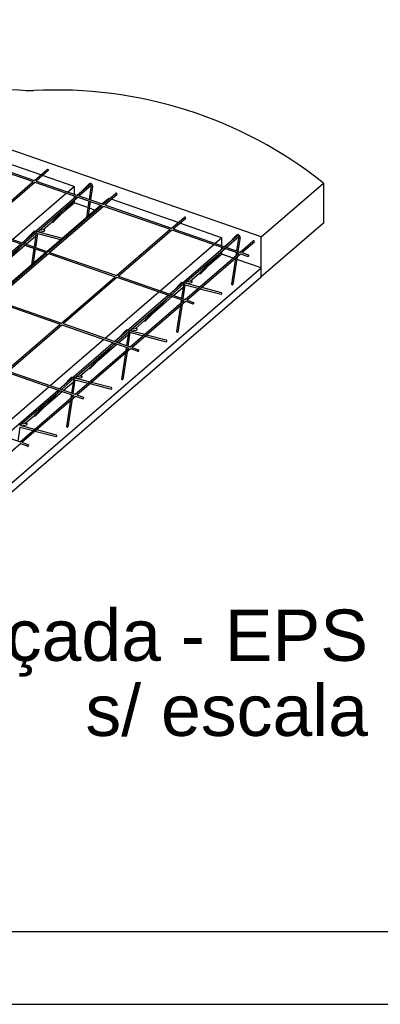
# Model space of a CAD drawing. Header units: millimetres. Extents: x 0 to 119, y 0 to 84.
# Tile 3 of 23: x 24.32 to 29.29, y 0 to 13.55. Entities that reach past the tile are written whole.
import ezdxf

# ---------------------------------------------------------------- set-up
doc = ezdxf.new("R2010")
doc.units = ezdxf.units.MM
doc.header["$MEASUREMENT"] = 0
doc.linetypes.add('NULL', pattern=[0])
doc.layers.add('DT-Título', color=3, linetype='Continuous', lineweight=20)
for name, color, linetype in [('Malha POP', 251, 'Continuous'), ('SEDUC_MARF', 1, 'Continuous'), ('SEDUC_MARGG', 7, 'Continuous'), ('Treliça', 251, 'Continuous'), ('Vinco sapata', 253, 'Continuous')]:
    doc.layers.add(name, color=color, linetype=linetype)
doc.layers.add('Vinco ConcUsi', color=7, linetype='Continuous', true_color=0x8c8c8c)
doc.styles.add('Arial', font='txt')

msp = doc.modelspace()

# ---------------------------------------------------------------- linework, layer by layer
at = {"layer": 'Malha POP'}
for p, q in [((23.6059, 11.6581), (24.5275, 11.3378)), ((24.6165, 11.4145), (23.695, 11.7348)), ((23.5882, 11.6428), (24.5097, 11.3225)), ((24.5275, 11.3378), (24.6992, 11.4857)), ((24.5505, 11.3298), (24.7223, 11.4777)), ((25.0736, 11.2556), (24.6395, 11.4064)), ((23.7695, 10.6851), (24.5097, 11.3225)), ((23.7926, 10.6771), (24.5328, 11.3145)), ((24.5328, 11.3145), (25.4543, 10.9942)), ((24.5505, 11.3298), (25.472, 11.0094)), ((24.9846, 11.1789), (25.0736, 11.2556)), ((25.0736, 11.2556), (25.0736, 11.1479)), ((24.2271, 10.526), (24.9669, 11.1636)), ((25.0736, 11.1265), (25.0736, 11.0975)), ((25.472, 11.0094), (25.6438, 11.1574)), ((25.4951, 11.0014), (25.6668, 11.1494)), ((24.6994, 10.3619), (25.4392, 10.9995)), ((24.7141, 10.3567), (25.4543, 10.9942)), ((24.7371, 10.3487), (25.4773, 10.9862)), ((24.9008, 10.8817), (25.0736, 11.0306)), ((25.0736, 11.0583), (25.0736, 11.0306)), ((25.4569, 11.0147), (25.5459, 11.0914)), ((25.4773, 10.9862), (26.3989, 10.6659)), ((25.4951, 11.0014), (26.4166, 10.6811)), ((25.5611, 11.0861), (25.5459, 11.0914)), ((26.5056, 10.7578), (25.5841, 11.0781)), ((24.6438, 10.6602), (24.7699, 10.7688)), ((26.4166, 10.6811), (26.5883, 10.829)), ((26.4396, 10.6731), (26.6114, 10.821)), ((27.1044, 10.5497), (26.5287, 10.7498)), ((23.7749, 10.6618), (24.6964, 10.3415)), ((23.7926, 10.6771), (24.7141, 10.3567)), ((24.4131, 10.4614), (24.5452, 10.5752)), ((24.5681, 10.595), (24.58, 10.6052)), ((24.6023, 10.6244), (24.608, 10.6293)), ((25.6587, 10.0284), (26.3989, 10.6659)), ((25.6817, 10.0204), (26.4219, 10.6578)), ((26.4219, 10.6578), (27.3434, 10.3375)), ((26.4396, 10.6731), (27.3611, 10.3528)), ((24.1433, 10.2288), (24.3954, 10.4461)), ((26.2579, 9.8201), (26.9977, 10.4577)), ((27.0154, 10.473), (27.1044, 10.5497)), ((27.1044, 10.5497), (27.1044, 10.442)), ((27.3611, 10.3528), (27.5329, 10.5007)), ((27.3842, 10.3448), (27.556, 10.4927)), ((23.9419, 9.709), (24.6817, 10.3466)), ((23.9562, 9.7041), (24.6964, 10.3415)), ((23.9792, 9.696), (24.7194, 10.3335)), ((24.7194, 10.3335), (25.6409, 10.0132)), ((24.7371, 10.3487), (25.6587, 10.0284)), ((26.6032, 9.7001), (27.3434, 10.3375)), ((26.6263, 9.6921), (27.3665, 10.3295)), ((26.9316, 10.1757), (27.1044, 10.3247)), ((27.1044, 10.4206), (27.1044, 10.3916)), ((27.1044, 10.3523), (27.1044, 10.3247)), ((27.3665, 10.3295), (27.4581, 10.2976)), ((27.3842, 10.3448), (27.4758, 10.3129)), ((26.6746, 9.9543), (26.8007, 10.0629)), ((24.9007, 9.3757), (25.6409, 10.0132)), ((24.9238, 9.3677), (25.664, 10.0051)), ((25.664, 10.0051), (26.5855, 9.6848)), ((25.6817, 10.0204), (26.6032, 9.7001)), ((26.599, 9.8891), (26.6108, 9.8993)), ((26.6331, 9.9185), (26.6388, 9.9234)), ((25.5004, 9.1673), (26.2402, 9.8049)), ((26.4439, 9.7555), (26.576, 9.8693)), ((23.9615, 9.6808), (24.883, 9.3605)), ((23.9792, 9.696), (24.9007, 9.3757)), ((25.8453, 9.0474), (26.5855, 9.6848)), ((25.8683, 9.0394), (26.6085, 9.6768)), ((26.1741, 9.5229), (26.4262, 9.7402)), ((26.6085, 9.6768), (26.7006, 9.6448)), ((26.6263, 9.6921), (26.7183, 9.6601)), ((24.1428, 8.723), (24.883, 9.3605)), ((24.1659, 8.715), (24.9061, 9.3524)), ((24.9061, 9.3524), (25.8276, 9.0321)), ((24.9238, 9.3677), (25.8453, 9.0474)), ((25.9171, 9.3014), (26.0432, 9.4101)), ((25.6865, 9.1026), (25.8185, 9.2164)), ((25.8415, 9.2362), (25.8533, 9.2464)), ((25.8756, 9.2656), (25.8813, 9.2706)), ((24.7429, 8.5144), (25.4827, 9.152)), ((25.4166, 8.87), (25.6687, 9.0873)), ((25.0874, 8.3947), (25.8276, 9.0321)), ((25.1104, 8.3867), (25.8506, 9.0241)), ((25.8506, 9.0241), (25.9432, 8.992)), ((25.8683, 9.0394), (25.9609, 9.0072)), ((24.1481, 8.6998), (25.0697, 8.3794)), ((24.1659, 8.715), (25.0874, 8.3947)), ((25.1596, 8.6486), (25.2857, 8.7572)), ((24.929, 8.4498), (25.061, 8.5636)), ((25.084, 8.5834), (25.0959, 8.5936)), ((25.1181, 8.6128), (25.1238, 8.6177)), ((23.9854, 7.8616), (24.7252, 8.4992)), ((24.6591, 8.2172), (24.9113, 8.4345)), ((24.3295, 7.742), (25.0697, 8.3794)), ((24.3525, 7.734), (25.0927, 8.3714)), ((25.0927, 8.3714), (25.1857, 8.3391)), ((25.1104, 8.3867), (25.2034, 8.3544)), ((23.408, 8.0623), (24.3295, 7.742)), ((24.4022, 7.9957), (24.5282, 8.1044)), ((24.3265, 7.9305), (24.3384, 7.9408)), ((24.3606, 7.9599), (24.3663, 7.9649)), ((24.3525, 7.734), (24.4459, 7.7015)), ((23.5946, 7.0813), (24.3348, 7.7187)), ((24.3348, 7.7187), (24.4282, 7.6863))]:
    msp.add_line(p, q, dxfattribs=at)
for centre, radius, start, end in [((24.7093, 11.4775), 0.013, 0.83232, 140.83232), ((25.6538, 11.1492), 0.013, 0.83232, 140.83232), ((26.5984, 10.8208), 0.013, 0.83232, 140.83232), ((27.543, 10.4925), 0.013, 0.83232, 140.83232), ((27.467, 10.3053), 0.0117, 220.75668, 40.75668), ((26.7095, 9.6524), 0.0117, 220.75668, 40.75668), ((25.952, 8.9996), 0.0117, 220.75668, 40.75668), ((25.1945, 8.3467), 0.0117, 220.75668, 40.75668), ((24.437, 7.6939), 0.0117, 220.75668, 40.75668)]:
    msp.add_arc(centre, radius, start, end, dxfattribs=at)
at = {"layer": 'SEDUC_MARF'}
msp.add_lwpolyline([(118.9, 84.1), (0, 84.1), (0, 0), (118.9, 0)], close=True, dxfattribs=at)
at = {"layer": 'SEDUC_MARGG'}
msp.add_lwpolyline([(2.5, 1), (117.9, 1), (117.9, 83.1), (2.5, 83.1), (2.5, 1)], dxfattribs=at)
at = {"layer": 'Treliça'}
for p, q in [((25.1153, 11.1334), (25.3036, 11.2957)), ((25.1401, 11.1248), (25.3097, 11.271)), ((25.1765, 11.1862), (25.2721, 11.2839)), ((25.3097, 11.2752), (25.2801, 11.0761)), ((25.3275, 11.2607), (25.2992, 11.0695)), ((24.3578, 10.4806), (25.0976, 11.1182)), ((24.5694, 10.633), (25.1224, 11.1096)), ((24.7694, 10.7701), (24.9893, 10.9948)), ((24.786, 10.7643), (25.1234, 11.1092)), ((25.2771, 11.0558), (25.2437, 10.831)), ((25.2961, 11.0492), (25.2667, 10.8508)), ((24.3826, 10.472), (24.5515, 10.6175)), ((24.419, 10.5333), (24.5146, 10.631)), ((24.5522, 10.6224), (24.5226, 10.4233)), ((24.5239, 10.641), (24.5485, 10.645)), ((24.5701, 10.6078), (24.5417, 10.4167)), ((24.5662, 10.6338), (24.9105, 10.5438)), ((24.5701, 10.6078), (24.8882, 10.5246)), ((24.5913, 10.6518), (24.6589, 10.6626)), ((24.5927, 10.6269), (24.6615, 10.6378)), ((27.1461, 10.4275), (27.3344, 10.5898)), ((27.2073, 10.4802), (27.3029, 10.578)), ((27.3405, 10.5693), (27.3109, 10.3702)), ((23.6003, 9.8277), (24.3401, 10.4653)), ((23.6251, 9.8191), (24.3649, 10.4567)), ((24.0285, 10.1115), (24.3659, 10.4564)), ((27.1709, 10.4189), (27.3405, 10.5651)), ((27.3584, 10.5547), (27.33, 10.3636)), ((24.5196, 10.4029), (24.4862, 10.1782)), ((24.5386, 10.3963), (24.5092, 10.1979)), ((26.3886, 9.7747), (27.1284, 10.4123)), ((26.6002, 9.9271), (27.1532, 10.4036)), ((26.8168, 10.0584), (27.1542, 10.4033)), ((27.3079, 10.3499), (27.3006, 10.3006)), ((27.3269, 10.3433), (27.3235, 10.3204)), ((26.8002, 10.0642), (27.0201, 10.2889)), ((27.2959, 10.2687), (27.2426, 9.9104)), ((27.3188, 10.2885), (27.2617, 9.9038)), ((26.4134, 9.7661), (26.5823, 9.9116)), ((26.4498, 9.8274), (26.5454, 9.9251)), ((26.583, 9.9164), (26.5535, 9.7174)), ((26.5547, 9.9351), (26.5794, 9.9391)), ((26.6009, 9.9019), (26.5725, 9.7108)), ((26.597, 9.9279), (26.8047, 9.8736)), ((26.6009, 9.9019), (26.7824, 9.8544)), ((26.6221, 9.9459), (26.6898, 9.9567)), ((26.6235, 9.921), (26.6923, 9.9319)), ((25.6311, 9.1218), (26.3709, 9.7594)), ((26.8072, 9.8479), (27.1001, 9.7714)), ((26.8295, 9.8671), (27.0987, 9.7967)), ((25.6559, 9.1132), (26.3957, 9.7508)), ((26.0427, 9.4113), (26.2626, 9.636)), ((26.0593, 9.4056), (26.3967, 9.7504)), ((26.5614, 9.6362), (26.5042, 9.2509)), ((26.5504, 9.697), (26.5432, 9.6484)), ((26.5694, 9.6904), (26.5661, 9.6681)), ((26.5385, 9.6165), (26.4851, 9.2576)), ((25.6923, 9.1745), (25.7879, 9.2723)), ((25.8255, 9.2636), (25.796, 9.0645)), ((25.7972, 9.2823), (25.8219, 9.2862)), ((25.8434, 9.2491), (25.815, 9.0579)), ((25.8395, 9.2751), (26.0468, 9.2209)), ((25.8434, 9.2491), (26.0245, 9.2017)), ((25.8646, 9.293), (25.9323, 9.3038)), ((25.866, 9.2681), (25.9348, 9.279)), ((26.0716, 9.2144), (26.3413, 9.1439)), ((24.8737, 8.469), (25.6134, 9.1066)), ((25.0853, 8.6214), (25.6382, 9.0979)), ((25.3018, 8.7527), (25.6392, 9.0976)), ((26.0493, 9.1952), (26.3426, 9.1185)), ((25.2852, 8.7585), (25.5051, 8.9832)), ((25.7811, 8.9642), (25.7277, 8.6047)), ((25.804, 8.984), (25.7467, 8.5981)), ((25.7929, 9.0442), (25.7858, 8.9961)), ((25.812, 9.0376), (25.8087, 9.0159)), ((24.8985, 8.4604), (25.0673, 8.6059)), ((24.9348, 8.5217), (25.0304, 8.6194)), ((25.0681, 8.6108), (25.0385, 8.4117)), ((25.0397, 8.6294), (25.0644, 8.6334)), ((25.0859, 8.5962), (25.0575, 8.4051)), ((25.0821, 8.6222), (25.2888, 8.5681)), ((25.0859, 8.5962), (25.2665, 8.549)), ((25.1071, 8.6402), (25.1748, 8.651)), ((25.1085, 8.6153), (25.1773, 8.6262)), ((25.2913, 8.5425), (25.5851, 8.4657)), ((25.3136, 8.5617), (25.5838, 8.491)), ((24.1162, 7.8161), (24.8559, 8.4537)), ((24.3278, 7.9685), (24.8807, 8.4451)), ((24.5444, 8.0999), (24.8818, 8.4447)), ((24.5278, 8.1056), (24.7476, 8.3303)), ((25.0237, 8.312), (24.9702, 7.9519)), ((25.0466, 8.3317), (24.9892, 7.9453)), ((25.0355, 8.3913), (25.0284, 8.3439)), ((25.0545, 8.3847), (25.0513, 8.3636)), ((24.3496, 7.9873), (24.4173, 7.9981)), ((24.3284, 7.9434), (24.3, 7.7522)), ((24.3246, 7.9694), (24.5309, 7.9154)), ((24.3284, 7.9434), (24.5086, 7.8962)), ((24.3511, 7.9624), (24.4198, 7.9733)), ((24.5334, 7.8898), (24.8276, 7.8128)), ((24.5557, 7.9089), (24.8263, 7.8382))]:
    msp.add_line(p, q, dxfattribs=at)
for centre, radius, start, end in [((25.297, 11.2655), 0.0309, 351.04172, 143.50916), ((24.7797, 10.7731), 0.0108, 196.10633, 305.55832), ((24.6554, 10.6497), 0.0134, 297.1468, 74.48292), ((27.3278, 10.5596), 0.0309, 351.04172, 143.50916), ((26.8106, 10.0672), 0.0108, 196.10633, 305.55832), ((26.6862, 9.9438), 0.0134, 297.1468, 74.48292), ((27.255, 9.9153), 0.0133, 201.65443, 300.01022), ((27.0952, 9.7838), 0.0134, 291.4754, 74.48292), ((26.0531, 9.4143), 0.0108, 196.10633, 305.55832), ((25.9287, 9.2909), 0.0134, 297.1468, 74.48292), ((26.4975, 9.2625), 0.0133, 201.65443, 300.01022), ((26.3377, 9.131), 0.0134, 291.4754, 74.48292), ((25.2956, 8.7615), 0.0108, 196.10633, 305.55832), ((25.1712, 8.6381), 0.0134, 297.1468, 74.48292), ((25.74, 8.6096), 0.0133, 201.65443, 300.01022), ((25.5802, 8.4781), 0.0134, 291.4754, 74.48292), ((24.4137, 7.9852), 0.0134, 297.1468, 74.48292), ((24.5381, 8.1086), 0.0108, 196.10633, 305.55832), ((24.9825, 7.9568), 0.0133, 201.65443, 300.01022), ((24.8227, 7.8253), 0.0134, 291.4754, 74.48292)]:
    msp.add_arc(centre, radius, start, end, dxfattribs=at)
for centre, start_param, end_param in [((24.5244, 10.6286), 0.05003, 1.3708561), ((24.5622, 10.6224), 5.8707331, 7.8539814), ((26.5552, 9.9226), 0.05003, 1.3708561), ((26.5552, 9.9226), 0.05003, 1.3708561), ((26.593, 9.9164), 5.8707331, 7.8539814), ((25.7977, 9.2698), 0.05003, 1.3708561), ((25.8355, 9.2636), 5.8707331, 7.8539814), ((25.0402, 8.6169), 0.05003, 1.3708561), ((25.0781, 8.6108), 5.8707331, 7.8539814)]:
    msp.add_ellipse(centre, major_axis=(0, 0.0125), ratio=0.8, start_param=start_param, end_param=end_param, dxfattribs=at)
at = {"layer": 'Vinco ConcUsi'}
for p, q in [((27.6475, 10.5609), (20.9411, 12.892)), ((27.6475, 10.5609), (28.5073, 11.3019)), ((28.5073, 11.3019), (28.5073, 10.7519)), ((28.5073, 10.7519), (27.6475, 10.0109)), ((27.6475, 10.1359), (27.6475, 10.5609))]:
    msp.add_line(p, q, dxfattribs=at)
for centre, radius, start, end in [((24.7737, 20.5574), 7.9878, 245.19244, 268.13955), ((24.8354, 6.6778), 5.9047, 51.54728, 93.11707)]:
    msp.add_arc(centre, radius, start, end, dxfattribs=at)
at = {"layer": 'Vinco sapata'}
for p, q in [((25.2636, 10.9645), (25.0736, 11.0306)), ((25.3598, 10.9311), (25.2826, 10.9579)), ((27.264, 10.2692), (27.0842, 10.3317)), ((27.264, 10.2692), (27.1044, 10.3247)), ((27.2944, 10.2586), (27.2871, 10.2612)), ((27.2944, 10.2586), (27.2871, 10.2612)), ((27.6475, 10.1359), (27.3134, 10.252)), ((22.7238, 5.8924), (27.6475, 10.1359)), ((27.6475, 10.0109), (27.6475, 10.1359)), ((22.7238, 5.7674), (27.6475, 10.0109))]:
    msp.add_line(p, q, dxfattribs=at)

# ---------------------------------------------------------------- texts
at = {"layer": 'DT-Título', "linetype": 'NULL', "char_height": 0.706, "attachment_point": 9, "line_spacing_factor": 0.798, "style": 'Arial'}
for s, insert, width in [('Detalhe laje treliçada - EPS', (29.1213, 4.5092), 91.39417), ('s/ escala', (29.1212, 3.6834), 19.74292)]:
    msp.add_mtext(s, dxfattribs=dict(at, insert=insert, width=width))

doc.saveas('drawing.dxf')
